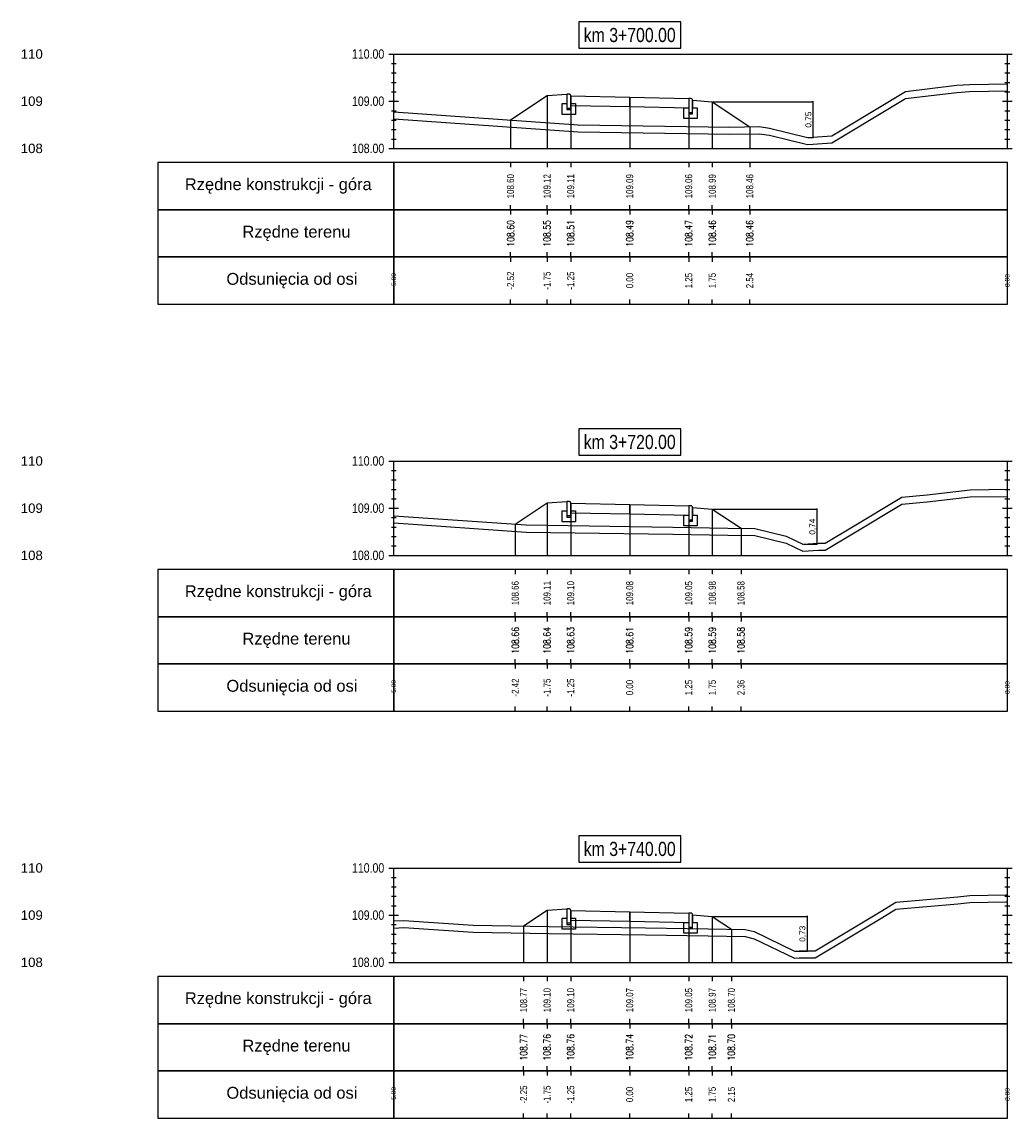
# Model space of a CAD drawing. Extents: x 7537626 to 7538805, y 5722894 to 5725486.
# Tile 84 of 90: x 7538742 to 7538763, y 5725387 to 5725410. Entities that reach past the tile are written whole.
import ezdxf

# ---------------------------------------------------------------- set-up
doc = ezdxf.new("R2010")
doc.units = 0
doc.header["$PDMODE"] = 35
doc.header["$PDSIZE"] = 0.3
for name, color, linetype in [('C-DROGI-PROFILE', 7, 'Continuous'), ('C-DROGI-PROFILE-ETYKIETY', 7, 'Continuous'), ('C-DROGI-PRZEKROJE-ETYKIETY', 7, 'Continuous'), ('C-POPRZECZKA-przekrój', 2, 'Continuous'), ('C-POPRZECZKA-widok', 1, 'Continuous')]:
    doc.layers.add(name, color=color, linetype=linetype)
for name, color, linetype, true_color in [('C-humus', 7, 'Continuous', 0x003df5), ('C-Teren', 7, 'Continuous', 0x005716), ('poprzeczki', 7, 'Continuous', 0x0000d6)]:
    doc.layers.add(name, color=color, linetype=linetype, true_color=true_color)
doc.styles.add('2mm08', font='arial.ttf', dxfattribs={"width": 0.8})
doc.styles.add('opis_50', font='arial.ttf', dxfattribs={"height": 0.125})
doc.styles.get("Standard").update_dxf_attribs({"font": 'arial.ttf'})
doc.dimstyles.new('OPIS_50', dxfattribs={"dimscale": 0.5, "dimtxt": 0.125, "dimasz": 0.25, "dimexe": 0.1, "dimexo": 0.15, "dimgap": 0.1, "dimtad": 1, "dimzin": 0, "dimtxsty": 'opis_50', "dimblk": 'ARCHTICK', "dimcen": 0.15, "dimdle": 0.1, "dimaunit": 2, "dimadec": 4, "dimazin": 0, "dimtfac": 1, "dimtmove": 0, "dimatfit": 3, "dimfxl": 1, "dimarcsym": 0})

# ---------------------------------------------------------------- blocks, each defined once
blk = doc.blocks.new('_ArchTick')
at = {"color": 0, "linetype": 'ByBlock', "const_width": 0.15}
blk.add_lwpolyline([(-0.5, -0.5), (0.5, 0.5)], dxfattribs=at)
blk = doc.blocks.new('*D183')
at = {"layer": 'Defpoints', "color": 0, "transparency": 16777216}
for p in [(7538756.675, 5725408.328), (7538758.692, 5725407.573), (7538758.807, 5725407.573)]:
    blk.add_point(p, dxfattribs=at)
at = {"layer": 'poprzeczki', "color": 0, "lineweight": -2, "transparency": 16777216}
for p, q in [((7538756.69, 5725408.328), (7538758.817, 5725408.328)), ((7538758.807, 5725408.338), (7538758.807, 5725407.563)), ((7538758.707, 5725407.573), (7538758.817, 5725407.573))]:
    blk.add_line(p, q, dxfattribs=at)
at = {"layer": 'poprzeczki', "color": 0, "lineweight": -2, "transparency": 16777216, "xscale": 0.025, "yscale": 0.025, "zscale": 0.025}
for p, rotation in [((7538758.807, 5725408.328), 90), ((7538758.807, 5725407.573), 270)]:
    blk.add_blockref('_ArchTick', p, dxfattribs=dict(at, rotation=rotation))
at = {"layer": 'poprzeczki', "color": 0, "transparency": 16777216, "insert": (7538758.722, 5725407.95), "char_height": 0.125, "attachment_point": 5, "rotation": 90, "style": 'opis_50'}
blk.add_mtext('0,75', dxfattribs=at)
blk = doc.blocks.new('*D184')
at = {"layer": 'Defpoints', "color": 0, "transparency": 16777216}
for p in [(7538756.675, 5725399.695), (7538758.593, 5725398.954), (7538758.889, 5725398.954)]:
    blk.add_point(p, dxfattribs=at)
at = {"layer": 'poprzeczki', "color": 0, "lineweight": -2, "transparency": 16777216}
for p, q in [((7538756.69, 5725399.695), (7538758.899, 5725399.695)), ((7538758.889, 5725399.705), (7538758.889, 5725398.944)), ((7538758.608, 5725398.954), (7538758.899, 5725398.954))]:
    blk.add_line(p, q, dxfattribs=at)
at = {"layer": 'poprzeczki', "color": 0, "lineweight": -2, "transparency": 16777216, "xscale": 0.025, "yscale": 0.025, "zscale": 0.025}
for p, rotation in [((7538758.889, 5725399.695), 90), ((7538758.889, 5725398.954), 270)]:
    blk.add_blockref('_ArchTick', p, dxfattribs=dict(at, rotation=rotation))
at = {"layer": 'poprzeczki', "color": 0, "transparency": 16777216, "insert": (7538758.804, 5725399.324), "char_height": 0.125, "attachment_point": 5, "rotation": 90, "style": 'opis_50'}
blk.add_mtext('0,74', dxfattribs=at)
blk = doc.blocks.new('*D185')
at = {"layer": 'Defpoints', "color": 0, "transparency": 16777216}
for p in [(7538756.675, 5725391.062), (7538758.415, 5725390.329), (7538758.681, 5725390.329)]:
    blk.add_point(p, dxfattribs=at)
at = {"layer": 'poprzeczki', "color": 0, "lineweight": -2, "transparency": 16777216}
for p, q in [((7538756.69, 5725391.062), (7538758.691, 5725391.062)), ((7538758.681, 5725391.072), (7538758.681, 5725390.319)), ((7538758.43, 5725390.329), (7538758.691, 5725390.329))]:
    blk.add_line(p, q, dxfattribs=at)
at = {"layer": 'poprzeczki', "color": 0, "lineweight": -2, "transparency": 16777216, "xscale": 0.025, "yscale": 0.025, "zscale": 0.025}
for p, rotation in [((7538758.681, 5725391.062), 90), ((7538758.681, 5725390.329), 270)]:
    blk.add_blockref('_ArchTick', p, dxfattribs=dict(at, rotation=rotation))
at = {"layer": 'poprzeczki', "color": 0, "transparency": 16777216, "insert": (7538758.595, 5725390.695), "char_height": 0.125, "attachment_point": 5, "rotation": 90, "style": 'opis_50'}
blk.add_mtext('0,73', dxfattribs=at)

msp = doc.modelspace()

# ---------------------------------------------------------------- linework, layer by layer
at = {"layer": 'C-DROGI-PROFILE', "color": 7, "linetype": 'Continuous', "lineweight": -3}
for p, q in [((7538752.401, 5725407.039), (7538752.401, 5725406.939)), ((7538753.175, 5725407.039), (7538753.175, 5725406.939)), ((7538753.675, 5725407.039), (7538753.675, 5725406.939)), ((7538754.925, 5725407.039), (7538754.925, 5725406.939)), ((7538756.175, 5725407.039), (7538756.175, 5725406.939)), ((7538756.675, 5725407.039), (7538756.675, 5725406.939)), ((7538757.468, 5725407.039), (7538757.468, 5725406.939)), ((7538752.401, 5725406.039), (7538752.401, 5725406.139)), ((7538753.175, 5725406.039), (7538753.175, 5725406.139)), ((7538753.675, 5725406.039), (7538753.675, 5725406.139)), ((7538754.925, 5725406.039), (7538754.925, 5725406.139)), ((7538756.175, 5725406.039), (7538756.175, 5725406.139)), ((7538756.675, 5725406.039), (7538756.675, 5725406.139)), ((7538757.468, 5725406.039), (7538757.468, 5725406.139)), ((7538752.401, 5725406.039), (7538752.401, 5725405.939)), ((7538753.175, 5725406.039), (7538753.175, 5725405.939)), ((7538753.675, 5725406.039), (7538753.675, 5725405.939)), ((7538754.925, 5725406.039), (7538754.925, 5725405.939)), ((7538756.175, 5725406.039), (7538756.175, 5725405.939)), ((7538756.675, 5725406.039), (7538756.675, 5725405.939)), ((7538757.468, 5725406.039), (7538757.468, 5725405.939)), ((7538752.401, 5725405.039), (7538752.401, 5725405.139)), ((7538753.175, 5725405.039), (7538753.175, 5725405.139)), ((7538753.675, 5725405.039), (7538753.675, 5725405.139)), ((7538754.925, 5725405.039), (7538754.925, 5725405.139)), ((7538756.175, 5725405.039), (7538756.175, 5725405.139)), ((7538756.675, 5725405.039), (7538756.675, 5725405.139)), ((7538757.468, 5725405.039), (7538757.468, 5725405.139)), ((7538752.401, 5725405.039), (7538752.401, 5725404.939)), ((7538753.175, 5725405.039), (7538753.175, 5725404.939)), ((7538753.675, 5725405.039), (7538753.675, 5725404.939)), ((7538754.925, 5725405.039), (7538754.925, 5725404.939)), ((7538756.175, 5725405.039), (7538756.175, 5725404.939)), ((7538756.675, 5725405.039), (7538756.675, 5725404.939)), ((7538757.468, 5725405.039), (7538757.468, 5725404.939)), ((7538752.401, 5725404.039), (7538752.401, 5725404.139)), ((7538753.175, 5725404.039), (7538753.175, 5725404.139)), ((7538753.675, 5725404.039), (7538753.675, 5725404.139)), ((7538754.925, 5725404.039), (7538754.925, 5725404.139)), ((7538756.175, 5725404.039), (7538756.175, 5725404.139)), ((7538756.675, 5725404.039), (7538756.675, 5725404.139)), ((7538757.468, 5725404.039), (7538757.468, 5725404.139)), ((7538752.501, 5725398.414), (7538752.501, 5725398.314)), ((7538753.175, 5725398.414), (7538753.175, 5725398.314)), ((7538753.675, 5725398.414), (7538753.675, 5725398.314)), ((7538754.925, 5725398.414), (7538754.925, 5725398.314)), ((7538756.175, 5725398.414), (7538756.175, 5725398.314)), ((7538756.675, 5725398.414), (7538756.675, 5725398.314)), ((7538757.283, 5725398.414), (7538757.283, 5725398.314)), ((7538752.501, 5725397.414), (7538752.501, 5725397.514)), ((7538753.175, 5725397.414), (7538753.175, 5725397.514)), ((7538753.675, 5725397.414), (7538753.675, 5725397.514)), ((7538754.925, 5725397.414), (7538754.925, 5725397.514)), ((7538756.175, 5725397.414), (7538756.175, 5725397.514)), ((7538756.675, 5725397.414), (7538756.675, 5725397.514)), ((7538757.283, 5725397.414), (7538757.283, 5725397.514)), ((7538752.501, 5725397.414), (7538752.501, 5725397.314)), ((7538753.175, 5725397.414), (7538753.175, 5725397.314)), ((7538753.675, 5725397.414), (7538753.675, 5725397.314)), ((7538754.925, 5725397.414), (7538754.925, 5725397.314)), ((7538756.175, 5725397.414), (7538756.175, 5725397.314)), ((7538756.675, 5725397.414), (7538756.675, 5725397.314)), ((7538757.283, 5725397.414), (7538757.283, 5725397.314)), ((7538752.501, 5725396.414), (7538752.501, 5725396.514)), ((7538752.501, 5725396.414), (7538752.501, 5725396.314)), ((7538753.175, 5725396.414), (7538753.175, 5725396.514)), ((7538753.175, 5725396.414), (7538753.175, 5725396.314)), ((7538753.675, 5725396.414), (7538753.675, 5725396.514)), ((7538753.675, 5725396.414), (7538753.675, 5725396.314)), ((7538754.925, 5725396.414), (7538754.925, 5725396.514)), ((7538754.925, 5725396.414), (7538754.925, 5725396.314)), ((7538756.175, 5725396.414), (7538756.175, 5725396.514)), ((7538756.175, 5725396.414), (7538756.175, 5725396.314)), ((7538756.675, 5725396.414), (7538756.675, 5725396.514)), ((7538756.675, 5725396.414), (7538756.675, 5725396.314)), ((7538757.283, 5725396.414), (7538757.283, 5725396.514)), ((7538757.283, 5725396.414), (7538757.283, 5725396.314)), ((7538752.501, 5725395.414), (7538752.501, 5725395.514)), ((7538753.175, 5725395.414), (7538753.175, 5725395.514)), ((7538753.675, 5725395.414), (7538753.675, 5725395.514)), ((7538754.925, 5725395.414), (7538754.925, 5725395.514)), ((7538756.175, 5725395.414), (7538756.175, 5725395.514)), ((7538756.675, 5725395.414), (7538756.675, 5725395.514)), ((7538757.283, 5725395.414), (7538757.283, 5725395.514)), ((7538752.678, 5725389.789), (7538752.678, 5725389.689)), ((7538753.175, 5725389.789), (7538753.175, 5725389.689)), ((7538753.675, 5725389.789), (7538753.675, 5725389.689)), ((7538754.925, 5725389.789), (7538754.925, 5725389.689)), ((7538756.175, 5725389.789), (7538756.175, 5725389.689)), ((7538756.675, 5725389.789), (7538756.675, 5725389.689)), ((7538757.08, 5725389.789), (7538757.08, 5725389.689)), ((7538752.678, 5725388.789), (7538752.678, 5725388.889)), ((7538753.175, 5725388.789), (7538753.175, 5725388.889)), ((7538753.675, 5725388.789), (7538753.675, 5725388.889)), ((7538754.925, 5725388.789), (7538754.925, 5725388.889)), ((7538756.175, 5725388.789), (7538756.175, 5725388.889)), ((7538756.675, 5725388.789), (7538756.675, 5725388.889)), ((7538757.08, 5725388.789), (7538757.08, 5725388.889)), ((7538752.678, 5725388.789), (7538752.678, 5725388.689)), ((7538753.175, 5725388.789), (7538753.175, 5725388.689)), ((7538753.675, 5725388.789), (7538753.675, 5725388.689)), ((7538754.925, 5725388.789), (7538754.925, 5725388.689)), ((7538756.175, 5725388.789), (7538756.175, 5725388.689)), ((7538756.675, 5725388.789), (7538756.675, 5725388.689)), ((7538757.08, 5725388.789), (7538757.08, 5725388.689)), ((7538752.678, 5725387.789), (7538752.678, 5725387.889)), ((7538752.678, 5725387.789), (7538752.678, 5725387.689)), ((7538753.175, 5725387.789), (7538753.175, 5725387.889)), ((7538753.175, 5725387.789), (7538753.175, 5725387.689)), ((7538753.675, 5725387.789), (7538753.675, 5725387.889)), ((7538753.675, 5725387.789), (7538753.675, 5725387.689)), ((7538754.925, 5725387.789), (7538754.925, 5725387.889)), ((7538754.925, 5725387.789), (7538754.925, 5725387.689)), ((7538756.175, 5725387.789), (7538756.175, 5725387.889)), ((7538756.175, 5725387.789), (7538756.175, 5725387.689)), ((7538756.675, 5725387.789), (7538756.675, 5725387.889)), ((7538756.675, 5725387.789), (7538756.675, 5725387.689)), ((7538757.08, 5725387.789), (7538757.08, 5725387.889)), ((7538757.08, 5725387.789), (7538757.08, 5725387.689)), ((7538752.678, 5725386.789), (7538752.678, 5725386.889)), ((7538753.175, 5725386.789), (7538753.175, 5725386.889)), ((7538753.675, 5725386.789), (7538753.675, 5725386.889)), ((7538754.925, 5725386.789), (7538754.925, 5725386.889)), ((7538756.175, 5725386.789), (7538756.175, 5725386.889)), ((7538756.675, 5725386.789), (7538756.675, 5725386.889)), ((7538757.08, 5725386.789), (7538757.08, 5725386.889))]:
    msp.add_line(p, q, dxfattribs=at)
at = {"layer": 'C-DROGI-PROFILE', "color": 1, "linetype": 'Continuous', "lineweight": -3}
for points in [[(7538749.925, 5725406.039), (7538749.925, 5725407.039), (7538744.925, 5725407.039), (7538744.925, 5725406.039)], [(7538749.925, 5725406.039), (7538762.925, 5725406.039), (7538762.925, 5725407.039), (7538749.925, 5725407.039)], [(7538749.925, 5725405.039), (7538749.925, 5725406.039), (7538744.925, 5725406.039), (7538744.925, 5725405.039)], [(7538749.925, 5725405.039), (7538762.925, 5725405.039), (7538762.925, 5725406.039), (7538749.925, 5725406.039)], [(7538749.925, 5725404.039), (7538749.925, 5725405.039), (7538744.925, 5725405.039), (7538744.925, 5725404.039)], [(7538749.925, 5725404.039), (7538762.925, 5725404.039), (7538762.925, 5725405.039), (7538749.925, 5725405.039)], [(7538749.925, 5725397.414), (7538749.925, 5725398.414), (7538744.925, 5725398.414), (7538744.925, 5725397.414)], [(7538749.925, 5725397.414), (7538762.925, 5725397.414), (7538762.925, 5725398.414), (7538749.925, 5725398.414)], [(7538749.925, 5725396.414), (7538749.925, 5725397.414), (7538744.925, 5725397.414), (7538744.925, 5725396.414)], [(7538749.925, 5725396.414), (7538762.925, 5725396.414), (7538762.925, 5725397.414), (7538749.925, 5725397.414)], [(7538749.925, 5725395.414), (7538749.925, 5725396.414), (7538744.925, 5725396.414), (7538744.925, 5725395.414)], [(7538749.925, 5725395.414), (7538762.925, 5725395.414), (7538762.925, 5725396.414), (7538749.925, 5725396.414)], [(7538749.925, 5725388.789), (7538749.925, 5725389.789), (7538744.925, 5725389.789), (7538744.925, 5725388.789)], [(7538749.925, 5725388.789), (7538762.925, 5725388.789), (7538762.925, 5725389.789), (7538749.925, 5725389.789)], [(7538749.925, 5725387.789), (7538749.925, 5725388.789), (7538744.925, 5725388.789), (7538744.925, 5725387.789)], [(7538749.925, 5725387.789), (7538762.925, 5725387.789), (7538762.925, 5725388.789), (7538749.925, 5725388.789)], [(7538749.925, 5725386.789), (7538749.925, 5725387.789), (7538744.925, 5725387.789), (7538744.925, 5725386.789)], [(7538749.925, 5725386.789), (7538762.925, 5725386.789), (7538762.925, 5725387.789), (7538749.925, 5725387.789)]]:
    msp.add_3dface(points, dxfattribs=at)
at = {"layer": 'C-DROGI-PRZEKROJE-ETYKIETY', "color": 1, "linetype": 'Continuous', "lineweight": -3}
for p, q in [((7538753.175, 5725408.458), (7538753.175, 5725407.339)), ((7538753.675, 5725408.451), (7538753.675, 5725407.339)), ((7538754.925, 5725408.426), (7538754.925, 5725407.339)), ((7538756.175, 5725408.401), (7538756.175, 5725407.339)), ((7538756.675, 5725408.328), (7538756.675, 5725407.339)), ((7538752.401, 5725407.942), (7538752.401, 5725407.339)), ((7538757.468, 5725407.799), (7538757.468, 5725407.339)), ((7538753.175, 5725399.825), (7538753.175, 5725398.714)), ((7538753.675, 5725399.818), (7538753.675, 5725398.714)), ((7538754.925, 5725399.793), (7538754.925, 5725398.714)), ((7538756.175, 5725399.768), (7538756.175, 5725398.714)), ((7538756.675, 5725399.695), (7538756.675, 5725398.714)), ((7538752.501, 5725399.375), (7538752.501, 5725398.714)), ((7538757.283, 5725399.29), (7538757.283, 5725398.714)), ((7538753.175, 5725391.192), (7538753.175, 5725390.089)), ((7538753.675, 5725391.185), (7538753.675, 5725390.089)), ((7538754.925, 5725391.16), (7538754.925, 5725390.089)), ((7538756.175, 5725391.135), (7538756.175, 5725390.089)), ((7538756.675, 5725391.062), (7538756.675, 5725390.089)), ((7538752.678, 5725390.86), (7538752.678, 5725390.089)), ((7538757.08, 5725390.792), (7538757.08, 5725390.089))]:
    msp.add_line(p, q, dxfattribs=at)
at = {"layer": 'C-humus'}
for p, q in [((7538759.524, 5725407.648), (7538760.77, 5725408.399)), ((7538760.77, 5725408.399), (7538761.858, 5725408.527)), ((7538761.858, 5725408.527), (7538762.122, 5725408.547)), ((7538762.122, 5725408.547), (7538762.925, 5725408.559)), ((7538749.925, 5725407.965), (7538753.831, 5725407.692)), ((7538753.831, 5725407.692), (7538757.048, 5725407.643)), ((7538757.048, 5725407.643), (7538757.664, 5725407.652)), ((7538757.664, 5725407.652), (7538757.885, 5725407.617)), ((7538757.885, 5725407.617), (7538758.692, 5725407.423)), ((7538758.804, 5725407.431), (7538759.206, 5725407.455)), ((7538759.206, 5725407.455), (7538759.524, 5725407.648)), ((7538758.692, 5725407.423), (7538758.804, 5725407.431)), ((7538759.648, 5725399.173), (7538760.689, 5725399.8)), ((7538760.689, 5725399.8), (7538761.228, 5725399.847)), ((7538761.228, 5725399.847), (7538762.137, 5725399.954)), ((7538762.137, 5725399.954), (7538762.925, 5725399.966)), ((7538749.925, 5725399.405), (7538752.728, 5725399.209)), ((7538752.728, 5725399.209), (7538755.842, 5725399.162)), ((7538755.842, 5725399.162), (7538757.004, 5725399.144)), ((7538757.004, 5725399.144), (7538757.575, 5725399.135)), ((7538757.575, 5725399.135), (7538758.241, 5725398.975)), ((7538759.067, 5725398.824), (7538759.648, 5725399.173)), ((7538758.241, 5725398.975), (7538758.593, 5725398.804)), ((7538758.593, 5725398.804), (7538758.928, 5725398.824)), ((7538758.928, 5725398.824), (7538759.067, 5725398.824)), ((7538760.263, 5725391.034), (7538760.561, 5725391.214)), ((7538760.561, 5725391.214), (7538761.879, 5725391.328)), ((7538761.879, 5725391.328), (7538762.134, 5725391.358)), ((7538762.134, 5725391.358), (7538762.892, 5725391.369)), ((7538762.892, 5725391.369), (7538762.925, 5725391.37)), ((7538758.851, 5725390.185), (7538760.263, 5725391.034)), ((7538749.925, 5725390.816), (7538750.143, 5725390.829)), ((7538750.143, 5725390.829), (7538751.61, 5725390.726)), ((7538751.61, 5725390.726), (7538753.222, 5725390.702)), ((7538753.222, 5725390.702), (7538755.256, 5725390.67)), ((7538755.256, 5725390.67), (7538756.587, 5725390.65)), ((7538756.587, 5725390.65), (7538757.372, 5725390.638)), ((7538757.372, 5725390.638), (7538757.564, 5725390.591)), ((7538757.564, 5725390.591), (7538758.415, 5725390.179)), ((7538758.415, 5725390.179), (7538758.512, 5725390.185)), ((7538758.512, 5725390.185), (7538758.851, 5725390.185))]:
    msp.add_line(p, q, dxfattribs=at)
at = {"layer": 'C-POPRZECZKA-przekrój', "color": 2, "linetype": 'Continuous', "lineweight": -3}
for p, q in [((7538752.401, 5725407.942), (7538753.175, 5725408.458)), ((7538753.175, 5725408.458), (7538753.595, 5725408.491)), ((7538753.635, 5725408.491), (7538753.595, 5725408.491)), ((7538753.595, 5725408.491), (7538753.595, 5725408.161)), ((7538753.641, 5725408.491), (7538753.635, 5725408.491)), ((7538753.649, 5725408.489), (7538753.641, 5725408.491)), ((7538753.658, 5725408.484), (7538753.649, 5725408.489)), ((7538753.664, 5725408.48), (7538753.658, 5725408.484)), ((7538753.668, 5725408.474), (7538753.664, 5725408.48)), ((7538753.672, 5725408.467), (7538753.668, 5725408.474)), ((7538753.675, 5725408.459), (7538753.672, 5725408.467)), ((7538753.675, 5725408.451), (7538753.675, 5725408.459)), ((7538753.675, 5725408.451), (7538754.925, 5725408.426)), ((7538753.675, 5725408.451), (7538753.676, 5725408.251)), ((7538753.675, 5725408.161), (7538753.675, 5725408.451)), ((7538753.675, 5725408.451), (7538753.675, 5725408.291)), ((7538754.925, 5725408.226), (7538754.925, 5725408.426)), ((7538754.925, 5725408.426), (7538756.175, 5725408.401)), ((7538756.175, 5725408.401), (7538756.174, 5725408.201)), ((7538756.215, 5725408.401), (7538756.175, 5725408.401)), ((7538756.175, 5725408.401), (7538756.175, 5725408.071)), ((7538756.221, 5725408.401), (7538756.215, 5725408.401)), ((7538756.229, 5725408.399), (7538756.221, 5725408.401)), ((7538756.238, 5725408.394), (7538756.229, 5725408.399)), ((7538756.244, 5725408.39), (7538756.238, 5725408.394)), ((7538756.248, 5725408.384), (7538756.244, 5725408.39)), ((7538756.252, 5725408.377), (7538756.248, 5725408.384)), ((7538756.255, 5725408.369), (7538756.252, 5725408.377)), ((7538753.495, 5725408.061), (7538753.495, 5725408.291)), ((7538753.495, 5725408.291), (7538753.595, 5725408.291)), ((7538753.595, 5725408.291), (7538753.595, 5725408.191)), ((7538753.595, 5725408.191), (7538753.675, 5725408.191)), ((7538753.595, 5725408.161), (7538753.675, 5725408.161)), ((7538753.675, 5725408.291), (7538753.775, 5725408.291)), ((7538753.676, 5725408.251), (7538754.925, 5725408.226)), ((7538753.775, 5725408.291), (7538753.775, 5725408.061)), ((7538754.925, 5725408.226), (7538756.174, 5725408.201)), ((7538756.075, 5725407.971), (7538756.075, 5725408.201)), ((7538756.075, 5725408.201), (7538756.175, 5725408.201)), ((7538756.175, 5725408.201), (7538756.175, 5725408.101)), ((7538756.255, 5725408.361), (7538756.255, 5725408.369)), ((7538756.255, 5725408.071), (7538756.255, 5725408.361)), ((7538756.255, 5725408.361), (7538756.255, 5725408.201)), ((7538756.255, 5725408.361), (7538756.675, 5725408.328)), ((7538756.255, 5725408.201), (7538756.355, 5725408.201)), ((7538756.355, 5725408.201), (7538756.355, 5725407.971)), ((7538756.675, 5725408.328), (7538757.468, 5725407.799)), ((7538753.775, 5725408.061), (7538753.495, 5725408.061)), ((7538756.355, 5725407.971), (7538756.075, 5725407.971)), ((7538756.175, 5725408.101), (7538756.255, 5725408.101)), ((7538756.175, 5725408.071), (7538756.255, 5725408.071)), ((7538752.501, 5725399.375), (7538753.175, 5725399.825)), ((7538753.175, 5725399.825), (7538753.595, 5725399.858)), ((7538753.635, 5725399.858), (7538753.595, 5725399.858)), ((7538753.595, 5725399.858), (7538753.595, 5725399.528)), ((7538753.641, 5725399.858), (7538753.635, 5725399.858)), ((7538753.649, 5725399.856), (7538753.641, 5725399.858)), ((7538753.658, 5725399.852), (7538753.649, 5725399.856)), ((7538753.664, 5725399.847), (7538753.658, 5725399.852)), ((7538753.668, 5725399.841), (7538753.664, 5725399.847)), ((7538753.672, 5725399.834), (7538753.668, 5725399.841)), ((7538753.675, 5725399.826), (7538753.672, 5725399.834)), ((7538753.675, 5725399.818), (7538753.675, 5725399.826)), ((7538753.675, 5725399.818), (7538754.925, 5725399.793)), ((7538753.675, 5725399.818), (7538753.676, 5725399.618)), ((7538753.675, 5725399.528), (7538753.675, 5725399.818)), ((7538753.675, 5725399.818), (7538753.675, 5725399.658)), ((7538754.925, 5725399.593), (7538754.925, 5725399.793)), ((7538754.925, 5725399.793), (7538756.175, 5725399.768)), ((7538753.495, 5725399.428), (7538753.495, 5725399.658)), ((7538753.495, 5725399.658), (7538753.595, 5725399.658)), ((7538753.595, 5725399.658), (7538753.595, 5725399.558)), ((7538753.595, 5725399.558), (7538753.675, 5725399.558)), ((7538753.675, 5725399.658), (7538753.775, 5725399.658)), ((7538753.676, 5725399.618), (7538754.925, 5725399.593)), ((7538753.775, 5725399.658), (7538753.775, 5725399.428)), ((7538754.925, 5725399.593), (7538756.174, 5725399.568)), ((7538756.075, 5725399.338), (7538756.075, 5725399.568)), ((7538756.075, 5725399.568), (7538756.175, 5725399.568)), ((7538756.175, 5725399.768), (7538756.174, 5725399.568)), ((7538756.215, 5725399.768), (7538756.175, 5725399.768)), ((7538756.175, 5725399.768), (7538756.175, 5725399.438)), ((7538756.175, 5725399.568), (7538756.175, 5725399.468)), ((7538756.221, 5725399.768), (7538756.215, 5725399.768)), ((7538756.229, 5725399.766), (7538756.221, 5725399.768)), ((7538756.238, 5725399.762), (7538756.229, 5725399.766)), ((7538756.244, 5725399.757), (7538756.238, 5725399.762)), ((7538756.248, 5725399.751), (7538756.244, 5725399.757)), ((7538756.252, 5725399.744), (7538756.248, 5725399.751)), ((7538756.255, 5725399.736), (7538756.252, 5725399.744)), ((7538756.255, 5725399.728), (7538756.255, 5725399.736)), ((7538756.255, 5725399.438), (7538756.255, 5725399.728)), ((7538756.255, 5725399.728), (7538756.255, 5725399.568)), ((7538756.255, 5725399.728), (7538756.675, 5725399.695)), ((7538756.255, 5725399.568), (7538756.355, 5725399.568)), ((7538756.355, 5725399.568), (7538756.355, 5725399.338)), ((7538756.675, 5725399.695), (7538757.283, 5725399.29)), ((7538753.775, 5725399.428), (7538753.495, 5725399.428)), ((7538753.595, 5725399.528), (7538753.675, 5725399.528)), ((7538756.355, 5725399.338), (7538756.075, 5725399.338)), ((7538756.175, 5725399.468), (7538756.255, 5725399.468)), ((7538756.175, 5725399.438), (7538756.255, 5725399.438)), ((7538752.678, 5725390.86), (7538753.175, 5725391.192)), ((7538753.175, 5725391.192), (7538753.595, 5725391.225)), ((7538753.635, 5725391.225), (7538753.595, 5725391.225)), ((7538753.595, 5725391.225), (7538753.595, 5725390.895)), ((7538753.641, 5725391.225), (7538753.635, 5725391.225)), ((7538753.649, 5725391.223), (7538753.641, 5725391.225)), ((7538753.658, 5725391.219), (7538753.649, 5725391.223)), ((7538753.664, 5725391.214), (7538753.658, 5725391.219)), ((7538753.668, 5725391.208), (7538753.664, 5725391.214)), ((7538753.672, 5725391.201), (7538753.668, 5725391.208)), ((7538753.675, 5725391.193), (7538753.672, 5725391.201)), ((7538753.675, 5725391.185), (7538753.675, 5725391.193)), ((7538753.675, 5725391.185), (7538754.925, 5725391.16)), ((7538753.675, 5725391.185), (7538753.676, 5725390.985)), ((7538753.675, 5725390.895), (7538753.675, 5725391.185)), ((7538753.675, 5725391.185), (7538753.675, 5725391.025)), ((7538753.495, 5725390.795), (7538753.495, 5725391.025)), ((7538753.495, 5725391.025), (7538753.595, 5725391.025)), ((7538753.595, 5725391.025), (7538753.595, 5725390.925)), ((7538753.675, 5725391.025), (7538753.775, 5725391.025)), ((7538753.676, 5725390.985), (7538754.925, 5725390.96)), ((7538753.775, 5725391.025), (7538753.775, 5725390.795)), ((7538754.925, 5725390.96), (7538754.925, 5725391.16)), ((7538754.925, 5725391.16), (7538756.175, 5725391.135)), ((7538754.925, 5725390.96), (7538756.174, 5725390.935)), ((7538756.175, 5725391.135), (7538756.174, 5725390.935)), ((7538756.215, 5725391.135), (7538756.175, 5725391.135)), ((7538756.175, 5725391.135), (7538756.175, 5725390.805)), ((7538756.221, 5725391.135), (7538756.215, 5725391.135)), ((7538756.229, 5725391.133), (7538756.221, 5725391.135)), ((7538756.238, 5725391.129), (7538756.229, 5725391.133)), ((7538756.244, 5725391.124), (7538756.238, 5725391.129)), ((7538756.248, 5725391.118), (7538756.244, 5725391.124)), ((7538756.252, 5725391.111), (7538756.248, 5725391.118)), ((7538756.255, 5725391.103), (7538756.252, 5725391.111)), ((7538756.255, 5725391.095), (7538756.255, 5725391.103)), ((7538756.255, 5725390.805), (7538756.255, 5725391.095)), ((7538756.255, 5725391.095), (7538756.255, 5725390.935)), ((7538756.255, 5725391.095), (7538756.675, 5725391.062)), ((7538756.675, 5725391.062), (7538757.08, 5725390.792)), ((7538753.775, 5725390.795), (7538753.495, 5725390.795)), ((7538753.595, 5725390.925), (7538753.675, 5725390.925)), ((7538753.595, 5725390.895), (7538753.675, 5725390.895)), ((7538756.075, 5725390.705), (7538756.075, 5725390.935)), ((7538756.075, 5725390.935), (7538756.175, 5725390.935)), ((7538756.175, 5725390.935), (7538756.175, 5725390.835)), ((7538756.175, 5725390.835), (7538756.255, 5725390.835)), ((7538756.175, 5725390.805), (7538756.255, 5725390.805)), ((7538756.255, 5725390.935), (7538756.355, 5725390.935)), ((7538756.355, 5725390.935), (7538756.355, 5725390.705)), ((7538756.355, 5725390.705), (7538756.075, 5725390.705))]:
    msp.add_line(p, q, dxfattribs=at)
at = {"layer": 'C-POPRZECZKA-widok', "color": 1, "linetype": 'Continuous', "lineweight": -3}
for p, q in [((7538749.825, 5725409.339), (7538763.025, 5725409.339)), ((7538749.925, 5725407.339), (7538749.925, 5725409.339)), ((7538762.925, 5725407.339), (7538762.925, 5725409.339)), ((7538749.875, 5725409.139), (7538749.975, 5725409.139)), ((7538762.875, 5725409.139), (7538762.975, 5725409.139)), ((7538749.875, 5725408.939), (7538749.975, 5725408.939)), ((7538762.875, 5725408.939), (7538762.975, 5725408.939)), ((7538749.875, 5725408.739), (7538749.975, 5725408.739)), ((7538762.875, 5725408.739), (7538762.975, 5725408.739)), ((7538749.875, 5725408.539), (7538749.975, 5725408.539)), ((7538762.875, 5725408.539), (7538762.975, 5725408.539)), ((7538749.825, 5725408.339), (7538750.025, 5725408.339)), ((7538749.875, 5725408.339), (7538749.975, 5725408.339)), ((7538762.825, 5725408.339), (7538763.025, 5725408.339)), ((7538762.875, 5725408.339), (7538762.975, 5725408.339)), ((7538749.875, 5725408.139), (7538749.975, 5725408.139)), ((7538749.875, 5725407.939), (7538749.975, 5725407.939)), ((7538762.875, 5725408.139), (7538762.975, 5725408.139)), ((7538762.875, 5725407.939), (7538762.975, 5725407.939)), ((7538749.875, 5725407.739), (7538749.975, 5725407.739)), ((7538762.875, 5725407.739), (7538762.975, 5725407.739)), ((7538749.875, 5725407.539), (7538749.975, 5725407.539)), ((7538762.875, 5725407.539), (7538762.975, 5725407.539)), ((7538749.825, 5725407.339), (7538763.025, 5725407.339)), ((7538749.825, 5725400.714), (7538763.025, 5725400.714)), ((7538749.925, 5725398.714), (7538749.925, 5725400.714)), ((7538762.925, 5725398.714), (7538762.925, 5725400.714)), ((7538749.875, 5725400.514), (7538749.975, 5725400.514)), ((7538762.875, 5725400.514), (7538762.975, 5725400.514)), ((7538749.875, 5725400.314), (7538749.975, 5725400.314)), ((7538762.875, 5725400.314), (7538762.975, 5725400.314)), ((7538749.875, 5725400.114), (7538749.975, 5725400.114)), ((7538762.875, 5725400.114), (7538762.975, 5725400.114)), ((7538749.875, 5725399.914), (7538749.975, 5725399.914)), ((7538762.875, 5725399.914), (7538762.975, 5725399.914)), ((7538749.825, 5725399.714), (7538750.025, 5725399.714)), ((7538749.875, 5725399.714), (7538749.975, 5725399.714)), ((7538762.825, 5725399.714), (7538763.025, 5725399.714)), ((7538762.875, 5725399.714), (7538762.975, 5725399.714)), ((7538749.875, 5725399.514), (7538749.975, 5725399.514)), ((7538749.875, 5725399.314), (7538749.975, 5725399.314)), ((7538762.875, 5725399.514), (7538762.975, 5725399.514)), ((7538762.875, 5725399.314), (7538762.975, 5725399.314)), ((7538749.875, 5725399.114), (7538749.975, 5725399.114)), ((7538762.875, 5725399.114), (7538762.975, 5725399.114)), ((7538749.875, 5725398.914), (7538749.975, 5725398.914)), ((7538762.875, 5725398.914), (7538762.975, 5725398.914)), ((7538749.825, 5725398.714), (7538763.025, 5725398.714)), ((7538749.825, 5725392.089), (7538763.025, 5725392.089)), ((7538749.875, 5725391.889), (7538749.975, 5725391.889)), ((7538749.925, 5725390.089), (7538749.925, 5725392.089)), ((7538762.875, 5725391.889), (7538762.975, 5725391.889)), ((7538762.925, 5725390.089), (7538762.925, 5725392.089)), ((7538749.875, 5725391.689), (7538749.975, 5725391.689)), ((7538762.875, 5725391.689), (7538762.975, 5725391.689)), ((7538749.875, 5725391.489), (7538749.975, 5725391.489)), ((7538762.875, 5725391.489), (7538762.975, 5725391.489)), ((7538749.875, 5725391.289), (7538749.975, 5725391.289)), ((7538762.875, 5725391.289), (7538762.975, 5725391.289)), ((7538749.825, 5725391.089), (7538750.025, 5725391.089)), ((7538749.875, 5725391.089), (7538749.975, 5725391.089)), ((7538762.825, 5725391.089), (7538763.025, 5725391.089)), ((7538762.875, 5725391.089), (7538762.975, 5725391.089)), ((7538749.875, 5725390.889), (7538749.975, 5725390.889)), ((7538762.875, 5725390.889), (7538762.975, 5725390.889)), ((7538749.875, 5725390.689), (7538749.975, 5725390.689)), ((7538749.875, 5725390.489), (7538749.975, 5725390.489)), ((7538762.875, 5725390.689), (7538762.975, 5725390.689)), ((7538762.875, 5725390.489), (7538762.975, 5725390.489)), ((7538749.875, 5725390.289), (7538749.975, 5725390.289)), ((7538762.875, 5725390.289), (7538762.975, 5725390.289)), ((7538749.825, 5725390.089), (7538763.025, 5725390.089))]:
    msp.add_line(p, q, dxfattribs=at)
at = {"layer": 'C-POPRZECZKA-widok', "color": 3, "linetype": 'Continuous', "lineweight": -3}
for points in [[(7538753.845, 5725409.464), (7538756.005, 5725409.464), (7538756.005, 5725410.021), (7538753.845, 5725410.021)], [(7538753.845, 5725400.839), (7538756.005, 5725400.839), (7538756.005, 5725401.396), (7538753.845, 5725401.396)], [(7538753.845, 5725392.214), (7538756.005, 5725392.214), (7538756.005, 5725392.771), (7538753.845, 5725392.771)]]:
    msp.add_3dface(points, dxfattribs=at)
at = {"layer": 'C-Teren'}
for p, q in [((7538760.77, 5725408.549), (7538761.858, 5725408.677)), ((7538761.858, 5725408.677), (7538762.122, 5725408.697)), ((7538762.122, 5725408.697), (7538762.925, 5725408.709)), ((7538759.524, 5725407.798), (7538760.77, 5725408.549)), ((7538749.925, 5725408.115), (7538753.831, 5725407.842)), ((7538753.831, 5725407.842), (7538757.048, 5725407.793)), ((7538757.048, 5725407.793), (7538757.664, 5725407.802)), ((7538757.664, 5725407.802), (7538757.885, 5725407.767)), ((7538757.885, 5725407.767), (7538758.692, 5725407.573)), ((7538759.206, 5725407.605), (7538759.524, 5725407.798)), ((7538758.692, 5725407.573), (7538758.804, 5725407.581)), ((7538758.804, 5725407.581), (7538759.206, 5725407.605)), ((7538761.228, 5725399.997), (7538762.137, 5725400.104)), ((7538762.137, 5725400.104), (7538762.925, 5725400.116)), ((7538759.648, 5725399.323), (7538760.689, 5725399.95)), ((7538760.689, 5725399.95), (7538761.228, 5725399.997)), ((7538749.925, 5725399.555), (7538752.728, 5725399.359)), ((7538752.728, 5725399.359), (7538755.842, 5725399.312)), ((7538759.067, 5725398.974), (7538759.648, 5725399.323)), ((7538755.842, 5725399.312), (7538757.004, 5725399.294)), ((7538757.004, 5725399.294), (7538757.575, 5725399.285)), ((7538757.575, 5725399.285), (7538758.241, 5725399.125)), ((7538758.241, 5725399.125), (7538758.593, 5725398.954)), ((7538758.593, 5725398.954), (7538758.928, 5725398.974)), ((7538758.928, 5725398.974), (7538759.067, 5725398.974)), ((7538760.561, 5725391.364), (7538761.879, 5725391.478)), ((7538761.879, 5725391.478), (7538762.134, 5725391.508)), ((7538762.134, 5725391.508), (7538762.892, 5725391.519)), ((7538762.892, 5725391.519), (7538762.925, 5725391.52)), ((7538758.851, 5725390.335), (7538760.263, 5725391.184)), ((7538760.263, 5725391.184), (7538760.561, 5725391.364)), ((7538749.925, 5725390.966), (7538750.143, 5725390.979)), ((7538750.143, 5725390.979), (7538751.61, 5725390.876)), ((7538751.61, 5725390.876), (7538753.222, 5725390.852)), ((7538753.222, 5725390.852), (7538755.256, 5725390.82)), ((7538755.256, 5725390.82), (7538756.587, 5725390.8)), ((7538756.587, 5725390.8), (7538757.372, 5725390.788)), ((7538757.372, 5725390.788), (7538757.564, 5725390.741)), ((7538757.564, 5725390.741), (7538758.415, 5725390.329)), ((7538758.415, 5725390.329), (7538758.512, 5725390.335)), ((7538758.512, 5725390.335), (7538758.851, 5725390.335))]:
    msp.add_line(p, q, dxfattribs=at)

# ---------------------------------------------------------------- texts
at = {"layer": 'C-DROGI-PROFILE', "color": 2}
for s, p in [('Rzędne konstrukcji - góra', (7538745.5, 5725406.456)), ('Rzędne terenu', (7538746.72, 5725405.45)), ('Odsunięcia od osi', (7538746.381, 5725404.45)), ('Rzędne konstrukcji - góra', (7538745.5, 5725397.831)), ('Rzędne terenu', (7538746.72, 5725396.825)), ('Odsunięcia od osi', (7538746.381, 5725395.825)), ('Rzędne konstrukcji - góra', (7538745.5, 5725389.206)), ('Rzędne terenu', (7538746.72, 5725388.2)), ('Odsunięcia od osi', (7538746.381, 5725387.2))]:
    msp.add_text(s, height=0.25, dxfattribs=at).set_placement(p)
at = {"layer": 'C-DROGI-PROFILE-ETYKIETY', "color": 1, "linetype": 'Continuous', "lineweight": -3, "char_height": 0.15, "attachment_point": 5, "rotation": 90, "style": '2mm08'}
for s, insert in [('108.60', (7538752.401, 5725406.539)), ('109.12', (7538753.175, 5725406.539)), ('109.11', (7538753.675, 5725406.539)), ('109.09', (7538754.925, 5725406.539)), ('109.06', (7538756.175, 5725406.539)), ('108.99', (7538756.675, 5725406.539)), ('108.46', (7538757.468, 5725406.539)), ('{\\Fsimplex.shx|c238;108.60}', (7538752.401, 5725405.539)), ('{\\Fsimplex.shx|c238;108.55}', (7538753.175, 5725405.539)), ('{\\Fsimplex.shx|c238;108.51}', (7538753.675, 5725405.539)), ('{\\Fsimplex.shx|c238;108.49}', (7538754.925, 5725405.539)), ('{\\Fsimplex.shx|c238;108.47}', (7538756.175, 5725405.539)), ('{\\Fsimplex.shx|c238;108.46}', (7538756.675, 5725405.539)), ('{\\Fsimplex.shx|c238;108.46}', (7538757.468, 5725405.539)), ('-2.52', (7538752.401, 5725404.539)), ('-1.75', (7538753.175, 5725404.539)), ('-1.25', (7538753.675, 5725404.539)), ('0.00', (7538754.925, 5725404.539)), ('1.25', (7538756.175, 5725404.539)), ('1.75', (7538756.675, 5725404.539)), ('2.54', (7538757.468, 5725404.539)), ('108.66', (7538752.501, 5725397.914)), ('109.11', (7538753.175, 5725397.914)), ('109.10', (7538753.675, 5725397.914)), ('109.08', (7538754.925, 5725397.914)), ('109.05', (7538756.175, 5725397.914)), ('108.98', (7538756.675, 5725397.914)), ('108.58', (7538757.283, 5725397.914)), ('{\\Fsimplex.shx|c238;108.66}', (7538752.501, 5725396.914)), ('{\\Fsimplex.shx|c238;108.64}', (7538753.175, 5725396.914)), ('{\\Fsimplex.shx|c238;108.63}', (7538753.675, 5725396.914)), ('{\\Fsimplex.shx|c238;108.61}', (7538754.925, 5725396.914)), ('{\\Fsimplex.shx|c238;108.59}', (7538756.175, 5725396.914)), ('{\\Fsimplex.shx|c238;108.59}', (7538756.675, 5725396.914)), ('{\\Fsimplex.shx|c238;108.58}', (7538757.283, 5725396.914)), ('-2.42', (7538752.501, 5725395.914)), ('-1.75', (7538753.175, 5725395.914)), ('-1.25', (7538753.675, 5725395.914)), ('0.00', (7538754.925, 5725395.914)), ('1.25', (7538756.175, 5725395.914)), ('1.75', (7538756.675, 5725395.914)), ('2.36', (7538757.283, 5725395.914)), ('108.77', (7538752.678, 5725389.289)), ('109.10', (7538753.175, 5725389.289)), ('109.10', (7538753.675, 5725389.289)), ('109.07', (7538754.925, 5725389.289)), ('109.05', (7538756.175, 5725389.289)), ('108.97', (7538756.675, 5725389.289)), ('108.70', (7538757.08, 5725389.289)), ('{\\Fsimplex.shx|c238;108.77}', (7538752.678, 5725388.289)), ('{\\Fsimplex.shx|c238;108.76}', (7538753.175, 5725388.289)), ('{\\Fsimplex.shx|c238;108.76}', (7538753.675, 5725388.289)), ('{\\Fsimplex.shx|c238;108.74}', (7538754.925, 5725388.289)), ('{\\Fsimplex.shx|c238;108.72}', (7538756.175, 5725388.289)), ('{\\Fsimplex.shx|c238;108.71}', (7538756.675, 5725388.289)), ('{\\Fsimplex.shx|c238;108.70}', (7538757.08, 5725388.289)), ('-2.25', (7538752.678, 5725387.289)), ('-1.75', (7538753.175, 5725387.289)), ('-1.25', (7538753.675, 5725387.289)), ('0.00', (7538754.925, 5725387.289)), ('1.25', (7538756.175, 5725387.289)), ('1.75', (7538756.675, 5725387.289)), ('2.15', (7538757.08, 5725387.289))]:
    msp.add_mtext(s, dxfattribs=dict(at, insert=insert))
at = {"layer": 'C-DROGI-PROFILE-ETYKIETY', "color": 7, "linetype": 'Continuous', "lineweight": -3, "char_height": 0.1, "attachment_point": 5, "rotation": 90, "style": '2mm08'}
for s, insert in [('-5.00', (7538749.925, 5725404.539)), ('8.00', (7538762.925, 5725404.539)), ('-5.00', (7538749.925, 5725395.914)), ('8.00', (7538762.925, 5725395.914)), ('-5.00', (7538749.925, 5725387.289)), ('8.00', (7538762.925, 5725387.289))]:
    msp.add_mtext(s, dxfattribs=dict(at, insert=insert))
at = {"layer": 'C-POPRZECZKA-widok', "color": 3, "linetype": 'Continuous', "lineweight": -3, "char_height": 0.3, "attachment_point": 8, "style": '2mm08'}
for s, insert in [('km 3+700.00', (7538754.925, 5725409.589)), ('km 3+720.00', (7538754.925, 5725400.964)), ('km 3+740.00', (7538754.925, 5725392.339))]:
    msp.add_mtext(s, dxfattribs=dict(at, insert=insert))
at = {"layer": 'C-POPRZECZKA-widok', "color": 1, "linetype": 'Continuous', "lineweight": -3, "char_height": 0.2, "attachment_point": 4}
for s, insert in [('110', (7538742.025, 5725409.339)), ('109', (7538742.025, 5725408.339)), ('108', (7538742.025, 5725407.339)), ('110', (7538742.025, 5725400.714)), ('109', (7538742.025, 5725399.714)), ('108', (7538742.025, 5725398.714)), ('110', (7538742.025, 5725392.089)), ('109', (7538742.025, 5725391.089)), ('108', (7538742.025, 5725390.089))]:
    msp.add_mtext(s, dxfattribs=dict(at, insert=insert))
at = {"layer": 'C-POPRZECZKA-widok', "color": 1, "linetype": 'Continuous', "lineweight": -3, "char_height": 0.2, "attachment_point": 6, "style": '2mm08'}
for s, insert in [('110.00', (7538749.725, 5725409.339)), ('109.00', (7538749.725, 5725408.339)), ('108.00', (7538749.725, 5725407.339)), ('110.00', (7538749.725, 5725400.714)), ('109.00', (7538749.725, 5725399.714)), ('108.00', (7538749.725, 5725398.714)), ('110.00', (7538749.725, 5725392.089)), ('109.00', (7538749.725, 5725391.089)), ('108.00', (7538749.725, 5725390.089))]:
    msp.add_mtext(s, dxfattribs=dict(at, insert=insert))

# ---------------------------------------------------------------- dimensions: what is measured, and where the dimension line sits
at = {"layer": 'poprzeczki'}
for base, p1, p2, picture, middle in [((7538758.8074, 5725407.5731), (7538756.6752, 5725408.3276), (7538758.6916, 5725407.5731), '*D183', (7538758.7222, 5725407.9504)), ((7538758.889, 5725398.954), (7538756.675, 5725399.695), (7538758.593, 5725398.954), '*D184', (7538758.804, 5725399.324)), ((7538758.681, 5725390.329), (7538756.675, 5725391.062), (7538758.415, 5725390.329), '*D185', (7538758.595, 5725390.695))]:
    dim = msp.add_linear_dim(base=base, p1=p1, p2=p2, angle=90, dimstyle='OPIS_50', override={"dimscale": 0.1}, dxfattribs=at)
    dim.commit()
    dim.dimension.update_dxf_attribs({"geometry": picture, "text_midpoint": middle})

doc.saveas('drawing.dxf')
